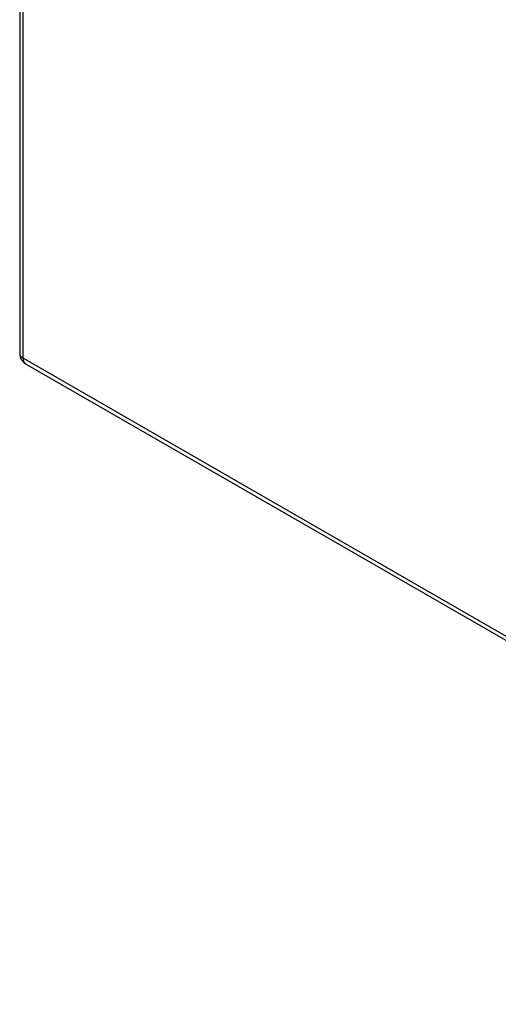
# Model space of a CAD drawing. Header units: inches. Extents: x 0 to 101, y -11 to 66.
# Tile 74 of 86: x 80.47 to 86.45, y 25.24 to 37.52. Entities that reach past the tile are written whole.
import ezdxf

# ---------------------------------------------------------------- set-up
doc = ezdxf.new("R2010")
doc.units = ezdxf.units.IN
doc.header["$LTSCALE"] = 6.067211
doc.header["$MEASUREMENT"] = 0
doc.layers.add('Visible Edges(ANSI)', color=7, linetype='Continuous', lineweight=25)
doc.layers.add('Visible Tangent Edges(ANSI)', color=7, linetype='Continuous', lineweight=25)

msp = doc.modelspace()

# ---------------------------------------------------------------- linework, layer by layer
at = {"layer": 'Visible Edges(ANSI)'}
for p, q in [((80.4717, 49.3075), (80.4717, 33.3563)), ((80.5448, 33.2298), (94.4225, 25.2382))]:
    msp.add_line(p, q, dxfattribs=at)
msp.add_arc((80.6177, 33.3563), 0.146, 180, 240.06401, dxfattribs=at)
at = {"layer": 'Visible Tangent Edges(ANSI)'}
for p, q in [((80.5144, 33.2968), (80.5144, 49.248)), ((94.3921, 25.3052), (80.5144, 33.2968))]:
    msp.add_line(p, q, dxfattribs=at)
for major_axis, ratio, start_param, end_param in [((-0.146, 0), 0.5758617, 0, 0.7853982), ((-0.0729, -0.1265), 0.5780931, 5.4958534, 6.2831853)]:
    msp.add_ellipse((80.6177, 33.3563), major_axis=major_axis, ratio=ratio, start_param=start_param, end_param=end_param, dxfattribs=at)

doc.saveas('drawing.dxf')
